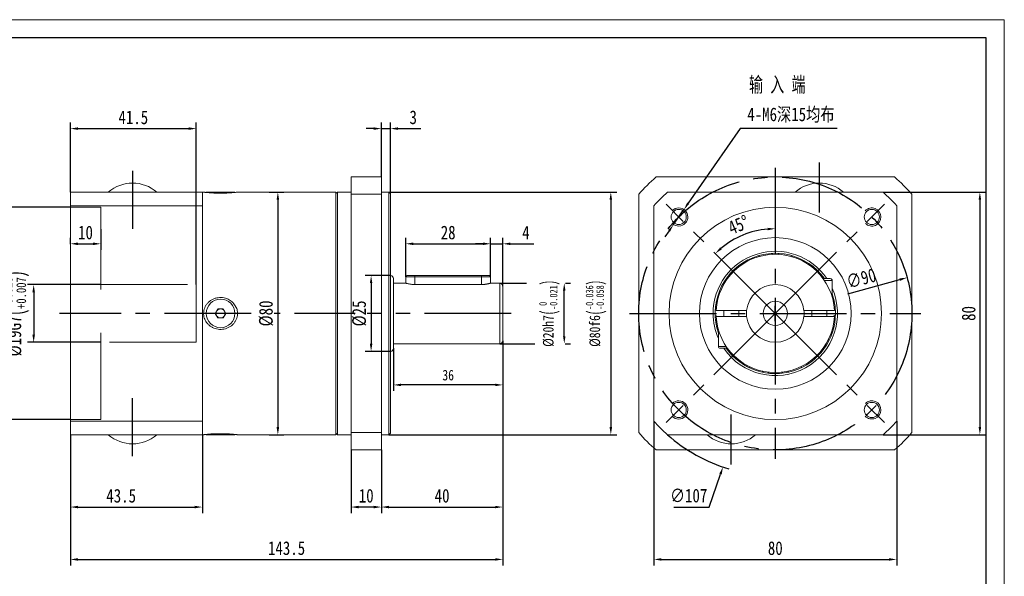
# Model space of a CAD drawing. Header units: millimetres. Extents: x 0 to 505, y 0 to 357.
# Tile 3 of 3: x 181 to 505, y 174 to 357. Entities that reach past the tile are written whole.
import ezdxf

# ---------------------------------------------------------------- set-up
doc = ezdxf.new("R2010")
doc.units = ezdxf.units.MM
doc.header["$LTSCALE"] = 1.5
doc.header["$PDSIZE"] = -1
doc.linetypes.add('CENTER2', pattern=[28.575, 19.05, -3.175, 3.175, -3.175])
doc.linetypes.add('DASHED2', pattern=[9.525, 6.35, -3.175])
doc.layers.get('0').update_dxf_attribs({"lineweight": 18})
doc.layers.get('Defpoints').update_dxf_attribs({"lineweight": 18})
for name, color, linetype in [('1轮廓实线层', 7, 'Continuous'), ('3中心线层', 1, 'CENTER2'), ('4虚线层', 6, 'DASHED2'), ('7标注层', 4, 'Continuous')]:
    doc.layers.add(name, color=color, linetype=linetype)
doc.layers.add('图框_外框线', color=7, linetype='Continuous', lineweight=18)
doc.styles.get("Standard").update_dxf_attribs({"font": 'txt', "width": 0.707})
doc.styles.add('TH_GBDIM', font='txt', dxfattribs={"width": 0.8})
doc.dimstyles.new('TH_GBDIM', dxfattribs={"dimtxt": 3.5, "dimasz": 2.5, "dimexe": 2, "dimexo": 0, "dimgap": 1.5, "dimtad": 1, "dimdec": 1, "dimdsep": 46, "dimtxsty": 'TH_GBDIM', "dimcen": 2.5, "dimdle": 5, "dimclrd": 4, "dimclre": 4, "dimclrt": 3, "dimadec": 0, "dimazin": 2, "dimtfac": 0.714286, "dimtdec": 1, "dimtmove": 0, "dimatfit": 3, "dimfxl": 1, "dimtolj": 1, "dimarcsym": 0})

# ---------------------------------------------------------------- blocks, each defined once
blk = doc.blocks.new('*D85')
at = {"layer": '7标注层', "color": 4, "lineweight": -2}
for p, q in [((207.57, 269.95), (183.49, 269.95)), ((185.49, 267.45), (185.49, 253.45)), ((207.57, 250.95), (183.49, 250.95))]:
    blk.add_line(p, q, dxfattribs=at)
at = {"layer": '7标注层', "color": 4}
for points in [[(185.9, 267.45), (185.07, 267.45), (185.49, 269.95)], [(185.07, 253.45), (185.9, 253.45), (185.49, 250.95)]]:
    blk.add_solid(points, dxfattribs=at)
at = {"layer": 'Defpoints', "color": 0}
for p in [(207.57, 269.95), (185.49, 250.95), (207.57, 250.95)]:
    blk.add_point(p, dxfattribs=at)
at = {"layer": '7标注层', "color": 3, "insert": (179.66, 260.45), "char_height": 4.5, "attachment_point": 5, "rotation": 90, "style": 'TH_GBDIM'}
blk.add_mtext('\\A1;{%%c19}{}{G7\\H0.7143x;{\\H2x;\\W0.5;(}\\S+0.028^ +0.007;{\\H2x;\\W0.5;)}}', dxfattribs=at)
blk = doc.blocks.new('*D86')
at = {"layer": '7标注层', "color": 4, "lineweight": -2}
for p, q in [((197.57, 295.45), (167.04, 295.45)), ((169.04, 292.95), (169.04, 227.95)), ((197.57, 225.45), (167.04, 225.45))]:
    blk.add_line(p, q, dxfattribs=at)
at = {"layer": '7标注层', "color": 4}
for points in [[(169.45, 292.95), (168.62, 292.95), (169.04, 295.45)], [(168.62, 227.95), (169.45, 227.95), (169.04, 225.45)]]:
    blk.add_solid(points, dxfattribs=at)
at = {"layer": 'Defpoints', "color": 0}
for p in [(197.57, 295.45), (169.04, 225.45), (197.57, 225.45)]:
    blk.add_point(p, dxfattribs=at)
at = {"layer": '7标注层', "color": 3, "insert": (163.21, 260.45), "char_height": 4.5, "attachment_point": 5, "rotation": 90, "style": 'TH_GBDIM'}
blk.add_mtext('\\A1;{%%c70}{}{F6\\H0.7143x;{\\H2x;\\W0.5;(}\\S+0.049^ +0.03;{\\H2x;\\W0.5;)}}', dxfattribs=at)
blk = doc.blocks.new('*D87')
at = {"layer": '7标注层', "color": 4, "lineweight": -2}
for p, q in [((207.57, 288.27), (207.57, 281.42)), ((197.57, 283.27), (197.57, 285.42)), ((200.07, 283.42), (205.07, 283.42))]:
    blk.add_line(p, q, dxfattribs=at)
at = {"layer": '7标注层', "color": 4}
for points in [[(200.07, 283.84), (200.07, 283), (197.57, 283.42)], [(205.07, 283), (205.07, 283.84), (207.57, 283.42)]]:
    blk.add_solid(points, dxfattribs=at)
at = {"layer": 'Defpoints', "color": 0}
for p in [(207.57, 288.27), (197.57, 283.27), (207.57, 283.42)]:
    blk.add_point(p, dxfattribs=at)
at = {"layer": '7标注层', "color": 3, "insert": (202.57, 287.12), "char_height": 4.5, "attachment_point": 5, "style": 'TH_GBDIM'}
blk.add_mtext('\\A1;10', dxfattribs=at)
blk = doc.blocks.new('*D88')
at = {"layer": '7标注层', "color": 4, "lineweight": -2}
for p, q in [((197.57, 300.45), (197.57, 323.41)), ((200.07, 321.41), (236.57, 321.41)), ((239.07, 269.95), (239.07, 323.41))]:
    blk.add_line(p, q, dxfattribs=at)
at = {"layer": '7标注层', "color": 4}
for points in [[(200.07, 321.83), (200.07, 320.99), (197.57, 321.41)], [(236.57, 320.99), (236.57, 321.83), (239.07, 321.41)]]:
    blk.add_solid(points, dxfattribs=at)
at = {"layer": 'Defpoints', "color": 0}
for p in [(239.07, 321.41), (197.57, 300.45), (239.07, 269.95)]:
    blk.add_point(p, dxfattribs=at)
at = {"layer": '7标注层', "color": 3, "insert": (218.32, 325.1), "char_height": 4.5, "attachment_point": 5, "style": 'TH_GBDIM'}
blk.add_mtext('\\A1;41.5', dxfattribs=at)
blk = doc.blocks.new('*D89')
at = {"layer": '7标注层', "color": 4, "lineweight": -2}
for p, q in [((340.07, 223.33), (340.07, 177.32)), ((197.57, 220.45), (197.57, 177.32)), ((200.07, 179.32), (337.57, 179.32))]:
    blk.add_line(p, q, dxfattribs=at)
at = {"layer": '7标注层', "color": 4}
for points in [[(200.07, 179.74), (200.07, 178.91), (197.57, 179.32)], [(337.57, 178.91), (337.57, 179.74), (340.07, 179.32)]]:
    blk.add_solid(points, dxfattribs=at)
at = {"layer": 'Defpoints', "color": 0}
for p in [(340.07, 223.33), (197.57, 220.45), (340.07, 179.32)]:
    blk.add_point(p, dxfattribs=at)
at = {"layer": '7标注层', "color": 3, "insert": (268.82, 183.02), "char_height": 4.5, "attachment_point": 5, "style": 'TH_GBDIM'}
blk.add_mtext('\\A1;{143.5}{}{}', dxfattribs=at)
blk = doc.blocks.new('*D92')
at = {"layer": '7标注层', "color": 4, "lineweight": -2}
for p, q in [((389.86, 224.92), (389.86, 177.32)), ((469.86, 224.92), (469.86, 177.32)), ((392.36, 179.32), (467.36, 179.32))]:
    blk.add_line(p, q, dxfattribs=at)
at = {"layer": '7标注层', "color": 4}
for points in [[(392.36, 179.74), (392.36, 178.91), (389.86, 179.32)], [(467.36, 178.91), (467.36, 179.74), (469.86, 179.32)]]:
    blk.add_solid(points, dxfattribs=at)
at = {"layer": 'Defpoints', "color": 0}
for p in [(389.86, 224.92), (469.86, 224.92), (469.86, 179.32)]:
    blk.add_point(p, dxfattribs=at)
at = {"layer": '7标注层', "color": 3, "insert": (429.86, 183.02), "char_height": 4.5, "attachment_point": 5, "style": 'TH_GBDIM'}
blk.add_mtext('\\A1;80', dxfattribs=at)
blk = doc.blocks.new('*D93')
at = {"layer": '7标注层', "color": 4, "lineweight": -2}
for p, q in [((465.39, 300.45), (499.28, 300.45)), ((497.28, 297.95), (497.28, 222.95)), ((465.39, 220.45), (499.28, 220.45))]:
    blk.add_line(p, q, dxfattribs=at)
at = {"layer": '7标注层', "color": 4}
for points in [[(497.69, 297.95), (496.86, 297.95), (497.28, 300.45)], [(496.86, 222.95), (497.69, 222.95), (497.28, 220.45)]]:
    blk.add_solid(points, dxfattribs=at)
at = {"layer": 'Defpoints', "color": 0}
for p in [(465.39, 300.45), (465.39, 220.45), (497.28, 220.45)]:
    blk.add_point(p, dxfattribs=at)
at = {"layer": '7标注层', "color": 3, "insert": (493.58, 260.45), "char_height": 4.5, "attachment_point": 5, "rotation": 90, "style": 'TH_GBDIM'}
blk.add_mtext('\\A1;80', dxfattribs=at)
blk = doc.blocks.new('*D94')
at = {"layer": '7标注层', "color": 4, "lineweight": -2}
for p, q in [((418.28, 321.41), (401.18, 296.79)), ((450.23, 321.41), (418.28, 321.41)), ((396.33, 289.81), (399.76, 294.74)), ((394.91, 287.75), (393.48, 285.7))]:
    blk.add_line(p, q, dxfattribs=at)
at = {"layer": '7标注层', "color": 4}
for points in [[(400.84, 297.03), (401.52, 296.55), (399.76, 294.74)], [(395.25, 287.52), (394.56, 287.99), (396.33, 289.81)]]:
    blk.add_solid(points, dxfattribs=at)
at = {"layer": 'Defpoints', "color": 0}
for p in [(399.76, 294.74), (396.33, 289.81)]:
    blk.add_point(p, dxfattribs=at)
at = {"layer": '7标注层', "color": 3, "insert": (435.01, 325.87), "char_height": 4.5, "attachment_point": 5, "style": 'TH_GBDIM'}
blk.add_mtext('\\A1;4-M6深15均布{}', dxfattribs=at)
blk = doc.blocks.new('*D69')
at = {"color": 4, "lineweight": -2}
blk.add_arc((429.86, 260.45), 27.95, 95.1272, 129.8728, dxfattribs=at)
at = {"color": 4}
for points in [[(427.38, 287.87), (427.35, 288.7), (429.86, 288.4)], [(411.67, 282.21), (412.23, 281.59), (410.1, 280.21)]]:
    blk.add_solid(points, dxfattribs=at)
at = {"layer": 'Defpoints', "color": 0}
for p in [(429.86, 308.45), (393.87, 296.44), (422.63, 287.45), (429.86, 260.45), (429.86, 212.45)]:
    blk.add_point(p, dxfattribs=at)
at = {"color": 3, "insert": (417.76, 289.67), "char_height": 4.5, "attachment_point": 5, "rotation": 22.5, "style": 'TH_GBDIM'}
blk.add_mtext('\\A1;45%%d', dxfattribs=at)
blk = doc.blocks.new('*D70')
at = {"layer": '7标注层', "color": 4, "lineweight": -2}
for p, q in [((197.57, 220.45), (197.57, 194.6)), ((241.07, 220.45), (241.07, 194.6)), ((200.07, 196.6), (238.57, 196.6))]:
    blk.add_line(p, q, dxfattribs=at)
at = {"layer": '7标注层', "color": 4}
for points in [[(200.07, 197.01), (200.07, 196.18), (197.57, 196.6)], [(238.57, 196.18), (238.57, 197.01), (241.07, 196.6)]]:
    blk.add_solid(points, dxfattribs=at)
at = {"layer": 'Defpoints', "color": 0}
for p in [(197.57, 220.45), (241.07, 220.45), (241.07, 196.6)]:
    blk.add_point(p, dxfattribs=at)
at = {"layer": '7标注层', "color": 3, "insert": (214.32, 200.3), "char_height": 4.5, "attachment_point": 5, "style": 'TH_GBDIM'}
blk.add_mtext('\\A1;43.5', dxfattribs=at)
blk = doc.blocks.new('*D71')
at = {"layer": '7标注层', "color": 4, "lineweight": -2}
blk.add_line((453.82, 266.97), (470.87, 271.61), dxfattribs=at)
at = {"layer": '7标注层', "color": 4}
blk.add_solid([(470.98, 271.2), (470.76, 272.01), (473.29, 272.26)], dxfattribs=at)
at = {"layer": 'Defpoints', "color": 0}
for p in [(473.29, 272.26), (386.44, 248.64)]:
    blk.add_point(p, dxfattribs=at)
at = {"layer": '7标注层', "color": 3, "insert": (458.17, 271.98), "char_height": 4.5, "attachment_point": 5, "rotation": 15.2168, "style": 'TH_GBDIM'}
blk.add_mtext('\\A1;∅90', dxfattribs=at)
blk = doc.blocks.new('*D72')
at = {"layer": '7标注层', "color": 4, "lineweight": -2}
for p, q in [((339.07, 270.45), (347.91, 270.45)), ((360.74, 270.45), (362.33, 270.45)), ((360.33, 252.95), (360.33, 267.95)), ((339.07, 250.45), (350.62, 250.45)), ((360.62, 250.45), (362.33, 250.45))]:
    blk.add_line(p, q, dxfattribs=at)
at = {"layer": '7标注层', "color": 4}
for points in [[(360.74, 267.95), (359.91, 267.95), (360.33, 270.45)], [(359.91, 252.95), (360.74, 252.95), (360.33, 250.45)]]:
    blk.add_solid(points, dxfattribs=at)
at = {"layer": 'Defpoints', "color": 0}
for p in [(339.07, 270.45), (360.33, 270.45), (339.07, 250.45)]:
    blk.add_point(p, dxfattribs=at)
at = {"layer": '7标注层', "color": 3, "insert": (355.46, 260.45), "char_height": 3.5, "attachment_point": 5, "rotation": 90, "style": 'TH_GBDIM'}
blk.add_mtext('\\A1;{%%c20}{}{h7\\H0.7143x;{\\H2x;\\W0.5;(}\\S 0^ -0.021;{\\H2x;\\W0.5;)}}', dxfattribs=at)
blk = doc.blocks.new('*D73')
at = {"layer": '7标注层', "color": 4, "lineweight": -2}
for p, q in [((333.57, 283.42), (331.07, 283.42)), ((336.07, 272.55), (336.07, 285.42)), ((336.07, 283.42), (340.07, 283.42)), ((340.07, 269.45), (340.07, 285.42)), ((342.57, 283.42), (350.28, 283.42))]:
    blk.add_line(p, q, dxfattribs=at)
at = {"layer": '7标注层', "color": 4}
for points in [[(333.57, 283), (333.57, 283.84), (336.07, 283.42)], [(342.57, 283.84), (342.57, 283), (340.07, 283.42)]]:
    blk.add_solid(points, dxfattribs=at)
at = {"layer": 'Defpoints', "color": 0}
for p in [(340.07, 283.42), (336.07, 272.55), (340.07, 269.45)]:
    blk.add_point(p, dxfattribs=at)
at = {"layer": '7标注层', "color": 3, "insert": (347.68, 287.1), "char_height": 4.5, "attachment_point": 5, "style": 'TH_GBDIM'}
blk.add_mtext('\\A1;4', dxfattribs=at)
blk = doc.blocks.new('*D74')
at = {"layer": '7标注层', "color": 4, "lineweight": -2}
for p, q in [((308.07, 272.55), (308.07, 285.42)), ((310.57, 283.42), (333.57, 283.42)), ((336.07, 272.55), (336.07, 285.42))]:
    blk.add_line(p, q, dxfattribs=at)
at = {"layer": '7标注层', "color": 4}
for points in [[(310.57, 283.84), (310.57, 283), (308.07, 283.42)], [(333.57, 283), (333.57, 283.84), (336.07, 283.42)]]:
    blk.add_solid(points, dxfattribs=at)
at = {"layer": 'Defpoints', "color": 0}
for p in [(336.07, 283.42), (308.07, 272.55), (336.07, 272.55)]:
    blk.add_point(p, dxfattribs=at)
at = {"layer": '7标注层', "color": 3, "insert": (322.07, 287.12), "char_height": 4.5, "attachment_point": 5, "style": 'TH_GBDIM'}
blk.add_mtext('\\A1;28', dxfattribs=at)
blk = doc.blocks.new('*D75')
at = {"layer": '7标注层', "color": 4, "lineweight": -2}
for p, q in [((340.07, 251.45), (340.07, 234.88)), ((304.07, 248.95), (304.07, 234.88)), ((337.57, 236.88), (306.57, 236.88))]:
    blk.add_line(p, q, dxfattribs=at)
at = {"layer": '7标注层', "color": 4}
for points in [[(306.57, 237.3), (306.57, 236.46), (304.07, 236.88)], [(337.57, 236.46), (337.57, 237.3), (340.07, 236.88)]]:
    blk.add_solid(points, dxfattribs=at)
at = {"layer": 'Defpoints', "color": 0}
for p in [(340.07, 251.45), (304.07, 248.95), (304.07, 236.88)]:
    blk.add_point(p, dxfattribs=at)
at = {"layer": '7标注层', "color": 3, "insert": (322.07, 240.09), "char_height": 3.5, "attachment_point": 5, "style": 'TH_GBDIM'}
blk.add_mtext('\\A1;36', dxfattribs=at)
blk = doc.blocks.new('*D76')
at = {"layer": '7标注层', "color": 4, "lineweight": -2}
for p, q in [((302.57, 300.45), (377.67, 300.45)), ((375.67, 297.95), (375.67, 222.95)), ((302.57, 220.45), (377.67, 220.45))]:
    blk.add_line(p, q, dxfattribs=at)
at = {"layer": '7标注层', "color": 4}
for points in [[(376.08, 297.95), (375.25, 297.95), (375.67, 300.45)], [(375.25, 222.95), (376.08, 222.95), (375.67, 220.45)]]:
    blk.add_solid(points, dxfattribs=at)
at = {"layer": 'Defpoints', "color": 0}
for p in [(302.57, 300.45), (302.57, 220.45), (375.67, 220.45)]:
    blk.add_point(p, dxfattribs=at)
at = {"layer": '7标注层', "color": 3, "insert": (370.8, 260.45), "char_height": 3.5, "attachment_point": 5, "rotation": 90, "style": 'TH_GBDIM'}
blk.add_mtext('\\A1;{%%c80}{}{f6\\H0.7143x;{\\H2x;\\W0.5;(}\\S-0.036^ -0.058;{\\H2x;\\W0.5;)}}', dxfattribs=at)
blk = doc.blocks.new('*D77')
at = {"layer": '7标注层', "color": 4, "lineweight": -2}
for p, q in [((297.57, 321.41), (295.07, 321.41)), ((300.07, 305.45), (300.07, 323.41)), ((300.07, 321.41), (303.07, 321.41)), ((303.07, 299.95), (303.07, 323.41)), ((305.57, 321.41), (313.02, 321.41))]:
    blk.add_line(p, q, dxfattribs=at)
at = {"layer": '7标注层', "color": 4}
for points in [[(297.57, 320.99), (297.57, 321.83), (300.07, 321.41)], [(305.57, 321.83), (305.57, 320.99), (303.07, 321.41)]]:
    blk.add_solid(points, dxfattribs=at)
at = {"layer": 'Defpoints', "color": 0}
for p in [(303.07, 321.41), (300.07, 305.45), (303.07, 299.95)]:
    blk.add_point(p, dxfattribs=at)
at = {"layer": '7标注层', "color": 3, "insert": (310.55, 325.11), "char_height": 4.5, "attachment_point": 5, "style": 'TH_GBDIM'}
blk.add_mtext('\\A1;3', dxfattribs=at)
blk = doc.blocks.new('*D78')
at = {"layer": '7标注层', "color": 4, "lineweight": -2}
for p, q in [((340.07, 244.97), (340.07, 194.6)), ((300.07, 215.45), (300.07, 194.6)), ((302.57, 196.6), (337.57, 196.6))]:
    blk.add_line(p, q, dxfattribs=at)
at = {"layer": '7标注层', "color": 4}
for points in [[(302.57, 197.01), (302.57, 196.18), (300.07, 196.6)], [(337.57, 196.18), (337.57, 197.01), (340.07, 196.6)]]:
    blk.add_solid(points, dxfattribs=at)
at = {"layer": 'Defpoints', "color": 0}
for p in [(340.07, 244.97), (300.07, 215.45), (340.07, 196.6)]:
    blk.add_point(p, dxfattribs=at)
at = {"layer": '7标注层', "color": 3, "insert": (320.07, 200.3), "char_height": 4.5, "attachment_point": 5, "style": 'TH_GBDIM'}
blk.add_mtext('\\A1;40', dxfattribs=at)
blk = doc.blocks.new('*D79')
at = {"layer": '7标注层', "color": 4, "lineweight": -2}
for p, q in [((290.07, 215.45), (290.07, 194.6)), ((300.07, 215.45), (300.07, 194.6)), ((297.57, 196.6), (292.57, 196.6))]:
    blk.add_line(p, q, dxfattribs=at)
at = {"layer": '7标注层', "color": 4}
for points in [[(292.57, 197.01), (292.57, 196.18), (290.07, 196.6)], [(297.57, 196.18), (297.57, 197.01), (300.07, 196.6)]]:
    blk.add_solid(points, dxfattribs=at)
at = {"layer": 'Defpoints', "color": 0}
for p in [(290.07, 215.45), (300.07, 215.45), (290.07, 196.6)]:
    blk.add_point(p, dxfattribs=at)
at = {"layer": '7标注层', "color": 3, "insert": (295.07, 200.3), "char_height": 4.5, "attachment_point": 5, "style": 'TH_GBDIM'}
blk.add_mtext('\\A1;10', dxfattribs=at)
blk = doc.blocks.new('*D80')
at = {"layer": '7标注层', "color": 4, "lineweight": -2}
for p, q in [((429.86, 257.95), (429.86, 262.95)), ((427.36, 260.45), (432.36, 260.45)), ((408.11, 196.6), (411.81, 207.44)), ((396.42, 196.6), (408.11, 196.6))]:
    blk.add_line(p, q, dxfattribs=at)
blk.add_arc((429.86, 260.45), 53.5, 228.3884, 253.3318, dxfattribs=at)
at = {"layer": '7标注层', "color": 4}
blk.add_solid([(412.2, 207.31), (411.41, 207.58), (412.61, 209.81)], dxfattribs=at)
at = {"layer": 'Defpoints', "color": 0}
for p in [(447.11, 311.09), (412.61, 209.81)]:
    blk.add_point(p, dxfattribs=at)
at = {"layer": '7标注层', "color": 3, "insert": (401.33, 200.35), "char_height": 4.5, "attachment_point": 5, "style": 'TH_GBDIM'}
blk.add_mtext('\\A1;{∅107}{}{}', dxfattribs=at)
blk = doc.blocks.new('*D83')
at = {"layer": '7标注层', "color": 4, "lineweight": -2}
for p, q in [((303.07, 272.95), (294.68, 272.95)), ((296.68, 270.45), (296.68, 250.45)), ((303.07, 247.95), (294.68, 247.95))]:
    blk.add_line(p, q, dxfattribs=at)
at = {"layer": '7标注层', "color": 4}
for points in [[(297.09, 270.45), (296.26, 270.45), (296.68, 272.95)], [(296.26, 250.45), (297.09, 250.45), (296.68, 247.95)]]:
    blk.add_solid(points, dxfattribs=at)
at = {"layer": 'Defpoints', "color": 0}
for p in [(303.07, 272.95), (296.68, 247.95), (303.07, 247.95)]:
    blk.add_point(p, dxfattribs=at)
at = {"layer": '7标注层', "color": 3, "insert": (292.81, 260.45), "char_height": 4.5, "attachment_point": 5, "rotation": 90, "style": 'TH_GBDIM'}
blk.add_mtext('\\A1;{%%c25}{}{}', dxfattribs=at)
blk = doc.blocks.new('*D84')
at = {"layer": '7标注层', "color": 4, "lineweight": -2}
for p, q in [((263.04, 300.45), (267.95, 300.45)), ((265.95, 297.95), (265.95, 222.95)), ((263.04, 220.45), (267.95, 220.45))]:
    blk.add_line(p, q, dxfattribs=at)
at = {"layer": '7标注层', "color": 4}
for points in [[(266.37, 297.95), (265.53, 297.95), (265.95, 300.45)], [(265.53, 222.95), (266.37, 222.95), (265.95, 220.45)]]:
    blk.add_solid(points, dxfattribs=at)
at = {"layer": 'Defpoints', "color": 0}
for p in [(263.04, 300.45), (263.04, 220.45), (265.95, 220.45)]:
    blk.add_point(p, dxfattribs=at)
at = {"layer": '7标注层', "color": 3, "insert": (262.09, 260.45), "char_height": 4.5, "attachment_point": 5, "rotation": 90, "style": 'TH_GBDIM'}
blk.add_mtext('\\A1;{%%c80}{}{}', dxfattribs=at)

msp = doc.modelspace()

# ---------------------------------------------------------------- linework, layer by layer
at = {"color": 7, "linetype": 'Continuous', "lineweight": 15}
for p, q in [((290.072414, 299.759238), (290.072414, 305.451955)), ((290.072414, 305.451955), (290.072414, 299.759238)), ((300.072414, 305.451955), (290.072414, 305.451955)), ((300.072414, 305.451955), (300.072414, 299.759238)), ((469.171069, 305.451955), (390.556503, 305.451955)), ((197.572414, 300.451955), (221.619612, 300.451955)), ((197.572414, 300.451955), (197.572414, 295.980113)), ((241.072411, 300.451956), (241.072411, 295.980114)), ((241.072414, 300.451955), (241.072414, 220.451955)), ((241.072414, 260.451955), (241.072414, 300.451955)), ((241.072414, 300.451955), (241.072414, 260.451955)), ((251.787414, 300.451955), (242.357414, 300.451955)), ((285.072414, 300.451955), (285.072414, 260.451955)), ((285.572414, 220.451955), (285.572414, 300.451955)), ((290.072414, 221.144672), (290.072414, 299.759238)), ((290.072414, 299.759238), (300.072414, 299.759238)), ((290.072414, 299.759238), (290.072414, 221.144672)), ((300.072414, 299.759238), (300.072414, 221.144672)), ((302.572414, 220.451955), (302.572414, 300.451955)), ((303.072414, 299.951955), (303.072414, 220.951955)), ((384.863786, 299.759238), (384.863786, 221.144672)), ((394.335628, 300.451955), (465.391944, 300.451955)), ((474.863786, 221.144672), (474.863786, 299.759238)), ((197.572414, 295.980113), (241.072411, 295.980114)), ((197.572414, 295.980113), (197.572414, 224.923797)), ((241.072411, 260.451955), (241.072411, 295.980114)), ((389.863786, 224.923797), (389.863786, 295.980113)), ((469.863786, 295.980113), (469.863786, 224.923797)), ((311.072414, 272.551955), (308.072414, 272.551955)), ((308.472414, 272.951955), (311.072414, 272.951955)), ((311.072414, 272.951955), (333.072414, 272.951955)), ((311.072414, 272.551955), (311.072414, 272.951955)), ((333.072414, 272.551955), (311.072414, 272.551955)), ((311.072414, 272.551955), (311.072414, 269.991347)), ((333.072414, 272.951955), (335.672414, 272.951955)), ((333.072414, 272.951955), (333.072414, 272.551955)), ((336.072414, 272.551955), (333.072414, 272.551955)), ((333.072414, 272.551955), (333.072414, 269.991347)), ((304.072414, 271.951955), (304.072414, 260.451955)), ((333.072414, 269.991347), (311.072414, 269.991347)), ((339.072414, 260.451955), (339.072414, 270.451955)), ((340.072414, 269.451955), (340.072414, 260.451955)), ((445.611802, 271.951955), (447.988786, 271.951955)), ((445.768569, 271.951955), (445.824863, 272.225024)), ((448.613786, 271.326955), (446.049718, 271.326955)), ((410.944815, 266.404573), (411.179503, 266.032957)), ((448.613786, 266.951955), (448.248562, 266.951955)), ((241.072411, 224.923796), (241.072411, 260.451955)), ((241.072414, 220.451955), (241.072414, 260.451955)), ((241.072414, 260.451955), (241.072414, 220.451955)), ((246.206389, 261.951955), (245.340363, 260.451955)), ((245.340363, 260.451955), (246.206389, 258.951955)), ((247.93844, 261.951955), (246.206389, 261.951955)), ((248.804465, 260.451955), (247.93844, 261.951955)), ((247.93844, 258.951955), (248.804465, 260.451955)), ((285.072414, 260.451955), (285.072414, 220.451955)), ((304.072414, 260.451955), (304.072414, 248.951955)), ((339.072414, 250.451955), (339.072414, 260.451955)), ((340.072414, 260.451955), (340.072414, 251.451955)), ((419.913912, 261.451955), (410.89012, 261.451955)), ((448.837452, 261.451955), (439.813661, 261.451955)), ((246.206389, 258.951955), (247.93844, 258.951955)), ((410.89012, 259.451955), (419.913912, 259.451955)), ((439.813661, 259.451955), (448.837452, 259.451955)), ((411.113787, 253.951955), (411.479011, 253.951955)), ((411.113787, 249.576955), (413.677854, 249.576955)), ((414.115771, 248.951955), (411.738786, 248.951955)), ((416.087712, 246.650876), (416.057957, 246.247425)), ((197.572414, 224.923797), (197.572414, 220.451955)), ((241.072411, 224.923796), (197.572414, 224.923796)), ((241.072411, 224.923796), (241.072411, 220.451954)), ((290.072414, 215.451955), (290.072414, 221.144672)), ((290.072414, 221.144672), (290.072414, 215.451955)), ((300.072414, 221.144672), (290.072414, 221.144672)), ((300.072414, 221.144672), (300.072414, 215.451955)), ((221.619612, 220.451955), (197.572414, 220.451955)), ((242.357414, 220.451955), (244.714914, 220.451955)), ((244.714914, 220.451955), (251.787414, 220.451955)), ((465.391944, 220.451955), (394.335628, 220.451955)), ((290.072414, 215.451955), (300.072414, 215.451955)), ((390.556503, 215.451955), (469.171069, 215.451955))]:
    msp.add_line(p, q, dxfattribs=at)
at = {"color": 7, "linetype": 'Continuous', "lineweight": 15, "flags": 128}
for points in [[(424.499422, 279.546056), (424.477431, 279.505848), (424.316679, 279.146329)], [(429.040282, 279.934558), (428.953598, 280.036674), (428.737649, 280.253292)], [(430.989923, 280.253292), (430.953983, 280.220465), (430.68729, 279.934558)], [(435.410893, 279.146329), (435.359321, 279.27756), (435.22815, 279.546056)], [(418.590234, 276.769679), (418.567381, 276.618835), (418.546734, 276.282482)], [(422.75891, 278.611546), (422.641307, 278.681362), (422.369183, 278.814744)], [(437.358389, 278.814744), (437.176601, 278.729804), (436.968662, 278.611546)], [(441.180388, 276.332273), (441.174415, 276.470339), (441.137339, 276.769679)], [(417.247462, 275.32066), (417.111528, 275.348877), (416.812874, 275.386304)], [(442.914699, 275.386304), (442.596401, 275.34524), (442.480109, 275.32066)], [(413.103189, 270.418519), (412.963241, 270.40073), (412.670833, 270.339496)], [(413.902709, 272.225024), (413.944223, 272.011619), (414.004018, 271.797339)], [(448.548069, 266.032957), (448.628209, 266.145656), (448.782757, 266.404573)], [(410.775186, 264.436346), (410.651368, 264.37553), (410.391915, 264.221219)], [(449.335657, 264.221219), (449.077389, 264.374911), (448.952386, 264.436346)], [(448.970961, 259.449056), (449.458503, 259.743043), (449.690487, 259.939064)], [(410.515731, 258.022403), (410.317627, 257.812341), (410.223077, 257.694483)], [(449.504495, 257.694483), (449.310186, 257.923642), (449.211843, 258.022403)], [(448.036233, 253.380025), (448.111395, 253.401667), (448.449686, 253.529134)], [(447.544958, 251.466563), (447.434604, 251.748549), (447.374637, 251.871739)], [(414.532758, 247.8694), (414.834614, 247.857177), (414.972225, 247.862618)], [(414.964418, 247.361121), (414.973284, 247.387887), (415.097746, 247.715627)], [(443.669391, 246.21235), (443.656832, 246.512276), (443.639859, 246.650876)], [(444.755348, 247.862618), (444.938166, 247.856894), (445.194815, 247.8694)], [(419.448984, 243.573181), (419.73634, 243.658874), (419.866841, 243.709461)], [(439.860731, 243.709461), (439.894571, 243.695605), (440.278588, 243.573181)], [(421.315342, 242.925572), (421.381231, 242.650301), (421.429799, 242.501217)], [(425.493815, 241.106038), (425.739374, 241.281671), (425.844782, 241.370614)], [(427.469327, 241.099525), (427.525123, 241.005182), (427.715371, 240.735327)], [(432.012202, 240.735327), (432.188656, 240.983119), (432.258245, 241.099525)], [(433.88279, 241.370614), (434.008271, 241.26573), (434.233757, 241.106038)], [(438.297773, 242.501217), (438.382519, 242.78579), (438.41223, 242.925572)]]:
    msp.add_lwpolyline(points, dxfattribs=at)
at = {"color": 7, "linetype": 'Continuous', "lineweight": 15}
for centre, radius in [((429.863786, 260.451955), 35), ((398.043981, 292.27176), 2.5), ((461.683591, 292.27176), 2.5), ((429.863786, 260.451955), 25), ((247.072414, 260.451955), 4.715), ((429.863786, 260.451955), 4), ((398.043981, 228.63215), 2.5), ((461.683591, 228.63215), 2.5)]:
    msp.add_circle(centre, radius, dxfattribs=at)
for centre, radius, start, end in [((429.863786, 260.451955), 59.75, 131.13705622, 138.86294378), ((429.863786, 260.451955), 59.75, 41.13705622, 48.86294378), ((218.072414, 291.285288), 12.166667, 48.88790956, 131.11209044), ((444.363786, 291.285288), 12.166667, 48.88790956, 131.11209044), ((429.863786, 260.451955), 53.5, 131.61160919, 138.38839081), ((429.863786, 260.451955), 53.5, 41.61160919, 48.38839081), ((429.863786, 260.451955), 20.5, 34.12329454, 180), ((429.863786, 260.451955), 19.833333, 35.43872255, 199.13111976), ((429.863786, 260.451955), 19.5, 2.93953449, 177.06046551), ((303.072414, 271.951955), 1, 0, 90), ((339.072414, 269.451955), 1, 0, 90), ((429.863786, 260.451955), 9.5, 6.04232842, 173.95767158), ((447.988786, 271.326955), 0.625, 0, 90), ((429.863786, 260.451955), 20.5, 214.12329454, 23.8461757), ((429.863786, 260.451955), 19.833333, 0, 19.13111976), ((247.072414, 260.451955), 1.5, 150, 210), ((247.072414, 260.451955), 1.5, 90, 150), ((247.072414, 260.451955), 1.5, 210, 270), ((247.072414, 260.451955), 1.5, 30, 90), ((247.072414, 260.451955), 1.5, 270, 330), ((247.072414, 260.451955), 1.5, 330, 30), ((429.863786, 260.451955), 20.5, 180, 203.8461757), ((411.925265, 261.938383), 2.75, 226.63758181, 245.80780571), ((429.863786, 260.451955), 19.833333, 215.43872255, 0), ((429.863786, 260.451955), 9.5, 173.95767158, 186.04232842), ((429.863786, 260.451955), 9.5, 353.95767158, 6.04232842), ((429.863786, 260.451955), 19.5, 182.93953449, 357.06046551), ((429.863786, 260.451955), 9.5, 186.04232842, 353.95767158), ((339.072414, 251.451955), 1, 270, 0), ((303.072414, 248.951955), 1, 270, 0), ((411.738786, 249.576955), 0.625, 180, 270), ((429.863786, 260.451955), 53.5, 221.61160919, 228.38839081), ((429.863786, 260.451955), 53.5, 311.61160919, 318.38839081), ((429.863786, 260.451955), 59.75, 221.13705622, 228.86294378), ((429.863786, 260.451955), 59.75, 311.13705622, 318.86294378), ((218.072414, 229.618622), 12.166667, 228.88790956, 311.11209044), ((415.363786, 229.618622), 12.166667, 228.88790956, 311.11209044)]:
    msp.add_arc(centre, radius, start, end, dxfattribs=at)
at = {"color": 4}
for centre, start, end in [((398.043981, 292.27176), 226.91021317, 135), ((461.683591, 292.27176), 225, 136.91021317), ((398.043981, 228.63215), 225, 133.08978683), ((461.683591, 228.63215), 223.08978683, 135)]:
    msp.add_arc(centre, 3, start, end, dxfattribs=at)
at = {"color": 7, "linetype": 'Continuous', "lineweight": 15}
for points, knots in [([(241.072414, 300.451955), (241.056794, 300.451955), (241.025554, 300.451955), (240.776759, 300.451955), (240.383686, 300.451955), (239.77463, 300.451955), (228.902012, 300.451955), (227.728417, 300.451955), (226.161813, 300.451955), (224.156938, 300.451955), (222.465434, 300.451955), (221.619612, 300.451955)], [0, 0, 0, 0, 0.0817455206, 0.1634929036, 0.2460880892, 0.3286877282, 0.4419319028, 0.5552708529, 0.6685641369, 0.8342685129, 1, 1, 1, 1]), ([(241.489764, 300.449829), (241.484881, 300.450427), (241.466196, 300.452716), (241.581343, 300.438583), (241.824489, 300.409698), (242.20726, 300.36679), (242.705856, 300.315644), (243.322026, 300.259896), (244.046742, 300.204968), (244.868509, 300.156713), (245.769616, 300.121132), (246.727563, 300.103239), (247.707144, 300.106366), (248.684313, 300.130956), (249.610377, 300.17412), (250.468938, 300.231167), (251.207663, 300.293416), (251.820364, 300.35404), (252.271504, 300.403982), (252.555306, 300.437563), (252.679529, 300.452827), (252.661408, 300.450606), (252.65723, 300.450094)], [0, 0, 0, 0, 0.0168982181, 0.0646740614, 0.1138215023, 0.1619704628, 0.2113887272, 0.2620154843, 0.3139434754, 0.3677889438, 0.4230606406, 0.4794013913, 0.5373151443, 0.5946894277, 0.6537514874, 0.7106190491, 0.7692638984, 0.8238909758, 0.8803212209, 0.9314202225, 0.9841843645, 1, 1, 1, 1]), ([(311.072414, 269.991347), (310.910416, 269.993758), (310.581578, 269.998653), (310.104989, 270.036833), (309.652159, 270.093245), (309.238738, 270.163449), (308.868282, 270.240774), (308.556673, 270.316267), (308.309889, 270.382659), (308.150023, 270.428723), (308.072828, 270.451828), (308.08065, 270.449488), (308.083102, 270.448754)], [0, 0, 0, 0, 0.1025313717, 0.208126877, 0.3106338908, 0.4159588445, 0.5214039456, 0.629779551, 0.7372497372, 0.8480122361, 0.9523700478, 1, 1, 1, 1]), ([(336.070178, 270.451288), (336.070937, 270.451514), (336.078548, 270.453785), (336.06031, 270.448324), (336.020522, 270.436465), (335.93674, 270.41185), (335.817884, 270.378415), (335.674191, 270.339319), (335.495556, 270.293432), (335.284206, 270.243948), (335.1086, 270.205691), (334.916943, 270.167382), (334.709693, 270.130058), (334.490183, 270.095275), (334.261038, 270.064194), (334.022683, 270.037543), (333.773739, 270.015949), (333.529854, 270.001378), (333.295231, 269.992857), (333.146835, 269.991851), (333.072414, 269.991347)], [0, 0, 0, 0, 0.0059836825, 0.0600028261, 0.1104116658, 0.2129174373, 0.2651217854, 0.31616906, 0.4198860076, 0.4726568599, 0.5256390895, 0.5789798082, 0.6334554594, 0.6883281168, 0.741727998, 0.7955176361, 0.8505657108, 0.9060618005, 0.952889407, 1, 1, 1, 1]), ([(250.909402, 264.275517), (250.479171, 264.597127), (249.79417, 265.109186), (248.687045, 265.505104), (247.742998, 265.695046), (246.766716, 265.723671), (245.78489, 265.593169), (244.836549, 265.296736), (243.953577, 264.847501), (243.168921, 264.253252), (242.513531, 263.547671), (242.006891, 262.747593), (241.662314, 261.903927), (241.482407, 261.031934), (241.455168, 260.175594), (241.576823, 259.341399), (241.82861, 258.549314), (242.209462, 257.80917), (242.710375, 257.12539), (243.325388, 256.521498), (244.053094, 256.001185), (244.872674, 255.596094), (245.777778, 255.314443), (246.732203, 255.182432), (247.71641, 255.205511), (248.688778, 255.394727), (249.619546, 255.742884), (250.47254, 256.246157), (251.215154, 256.87819), (251.822744, 257.624343), (252.274165, 258.437598), (252.561631, 259.300642), (252.689898, 260.164162), (252.662186, 261.019092), (252.498324, 261.838189), (252.197692, 262.611953), (250.909402, 264.275517), (250.909402, 264.275517)], [0, 0, 0, 0, 0.0470299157, 0.07487971, 0.1027322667, 0.1315662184, 0.1603996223, 0.1895288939, 0.2186532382, 0.2472782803, 0.2758934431, 0.3031160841, 0.3303291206, 0.3557175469, 0.3811034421, 0.405336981, 0.4295743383, 0.453967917, 0.4783678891, 0.5040089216, 0.5296560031, 0.5569391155, 0.5842259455, 0.6127950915, 0.6413648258, 0.670481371, 0.6995946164, 0.7284825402, 0.7573620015, 0.7851366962, 0.8129007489, 0.8388736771, 0.864841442, 0.8893210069, 0.91380272, 0.937998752, 1.0000000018, 1.0000000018, 1.0000000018, 1.0000000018]), ([(252.654699, 220.454127), (252.659665, 220.453519), (252.670904, 220.452143), (252.616483, 220.458808), (252.510209, 220.471659), (252.33402, 220.492523), (252.096554, 220.519272), (251.816375, 220.549661), (251.477269, 220.584122), (251.083602, 220.620363), (250.646434, 220.657652), (250.156961, 220.694057), (249.625009, 220.726643), (249.055368, 220.756359), (248.448169, 220.77927), (247.820312, 220.793066), (247.173595, 220.80041), (246.515466, 220.79708), (245.867053, 220.783143), (245.388472, 220.767714), (244.921064, 220.747765), (244.463535, 220.723545), (244.028997, 220.696201), (243.485913, 220.657015), (242.994039, 220.614953), (242.572691, 220.574442), (242.205661, 220.536821), (241.911504, 220.504081), (241.700082, 220.479426), (241.548576, 220.461326), (241.472176, 220.451924), (241.476535, 220.452461), (241.477402, 220.452567)], [0, 0, 0, 0, 0.0201212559, 0.045536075, 0.0692709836, 0.1175219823, 0.1420854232, 0.1663690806, 0.2156852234, 0.2407587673, 0.2664671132, 0.3186696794, 0.3452089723, 0.3724810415, 0.4278888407, 0.4560801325, 0.4843959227, 0.5419681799, 0.5712919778, 0.5998974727, 0.6287049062, 0.6581583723, 0.6878396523, 0.7159479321, 0.7732004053, 0.8024367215, 0.8291786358, 0.8836881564, 0.9115487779, 0.9365105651, 0.9873618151, 1, 1, 1, 1]), ([(221.619612, 220.451955), (222.465404, 220.451955), (224.15685, 220.451955), (226.392473, 220.451955), (228.321578, 220.451955), (239.583264, 220.451955), (240.334915, 220.451955), (240.753326, 220.451955), (241.021492, 220.451955), (241.05544, 220.451955), (241.072414, 220.451955)], [0, 0, 0, 0, 0.1657379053, 0.3314486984, 0.495835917, 0.6609928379, 0.7453081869, 0.8296186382, 0.9148104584, 1, 1, 1, 1])]:
    msp.add_open_spline(points, degree=3, knots=knots, dxfattribs=at)
for points in [[(241.072414, 300.451955), (241.072414, 300.451955)], [(241.072414, 300.451955), (241.489764, 300.451955)], [(242.357414, 300.352166), (242.357414, 300.451955)], [(251.787414, 300.451955), (251.787414, 300.351664)], [(252.65723, 300.451955), (285.072414, 300.451955)], [(285.072414, 299.951955), (285.572414, 300.451955)], [(285.572414, 300.451955), (290.072414, 300.451955)], [(302.572414, 300.451955), (300.072414, 300.451955)], [(303.072414, 299.951955), (302.572414, 300.451955)], [(308.472414, 272.951955), (308.072414, 272.551955)], [(308.072414, 272.551955), (308.072414, 270.451955)], [(336.072414, 272.551955), (335.672414, 272.951955)], [(336.072414, 270.451955), (336.072414, 272.551955)], [(308.072414, 270.451955), (304.072414, 270.451955)], [(339.072414, 270.451955), (336.072414, 270.451955)], [(448.613786, 266.951955), (448.613786, 271.326955)], [(410.89012, 261.451955), (410.389443, 261.451955)], [(412.863787, 261.451955), (412.863787, 259.451955)], [(417.863786, 259.451955), (417.863786, 261.451955)], [(420.416565, 261.451955), (419.913912, 261.451955)], [(439.813661, 261.451955), (439.311008, 261.451955)], [(441.863786, 261.451955), (441.863786, 259.451955)], [(446.863786, 259.451955), (446.863786, 261.451955)], [(449.338128, 261.451955), (448.837452, 261.451955)], [(410.389443, 259.451955), (410.89012, 259.451955)], [(419.913912, 259.451955), (420.416565, 259.451955)], [(439.311008, 259.451955), (439.813661, 259.451955)], [(448.837452, 259.451955), (449.338128, 259.451955)], [(411.113787, 253.951955), (411.113787, 249.576955)], [(304.072414, 250.451955), (339.072414, 250.451955)], [(285.572414, 220.451955), (285.072414, 220.951955)], [(302.572414, 220.451955), (303.072414, 220.951955)], [(241.072414, 220.451955), (241.072414, 220.451955)], [(241.477402, 220.451955), (241.072414, 220.451955)], [(242.357414, 220.451955), (242.357414, 220.552148)], [(251.787414, 220.551849), (251.787414, 220.451955)], [(285.072414, 220.451955), (252.654699, 220.451955)], [(290.072414, 220.451955), (285.572414, 220.451955)], [(300.072414, 220.451955), (302.572414, 220.451955)]]:
    msp.add_open_spline(points, degree=1, dxfattribs=at)
at = {"layer": '3中心线层'}
for p, q in [((429.863786, 308.451955), (429.863786, 212.451955)), ((444.363786, 310.260499), (444.363786, 293.735873)), ((218.072414, 307.512153), (218.072414, 288.386354)), ((429.863786, 260.451955), (393.873511, 296.44223)), ((429.863786, 260.451955), (465.854061, 296.44223)), ((342.870927, 260.451955), (193.97457, 260.451955)), ((381.863786, 260.451955), (477.863786, 260.451955)), ((429.863786, 260.451955), (393.873511, 224.46168)), ((429.863786, 260.451955), (465.854061, 224.46168)), ((218.072414, 213.391757), (218.072414, 232.517556)), ((415.363786, 210.643411), (415.363786, 227.168037))]:
    msp.add_line(p, q, dxfattribs=at)
msp.add_circle((429.863786, 260.451955), 45, dxfattribs=at)
at = {"layer": '4虚线层', "lineweight": 15, "ltscale": 3}
for p, q in [((197.572414, 295.451955), (207.572412, 295.451955)), ((207.572412, 225.451957), (207.572412, 295.451955)), ((207.572412, 269.951955), (239.072413, 269.951955)), ((239.072413, 269.951955), (239.072413, 250.951955)), ((239.072413, 250.951955), (207.572412, 250.951955)), ((207.572412, 225.451957), (197.572414, 225.451957))]:
    msp.add_line(p, q, dxfattribs=at)
at = {"layer": '图框_外框线', "color": 3}
msp.add_lwpolyline([(0, 0), (505.326631, 0), (505.326631, 357.338118), (0, 357.338118)], close=True, dxfattribs=at)
at = {"layer": '图框_外框线', "color": 3, "lineweight": 25}
msp.add_lwpolyline([(30.078966, 6.015793), (499.310838, 6.015793), (499.310838, 351.322325), (30.078966, 351.322325)], close=True, dxfattribs=at)

# ---------------------------------------------------------------- texts
at = {"color": 3, "insert": (421.209099, 338.456327), "char_height": 5, "width": 20.39929401, "attachment_point": 1}
msp.add_mtext('输 入 端', dxfattribs=at)

# ---------------------------------------------------------------- dimensions: what is measured, and where the dimension line sits
dim = msp.add_angular_dim_2l(base=(422.630656, 287.446366), line1=((429.863786, 260.451955), (393.873511, 296.44223)), line2=((429.863786, 308.451955), (429.863786, 212.451955)), dimstyle='TH_GBDIM', override={"dimtxt": 4.5})
dim.commit()
dim.dimension.update_dxf_attribs({"geometry": '*D69', "text_midpoint": (417.762857, 289.666182)})
at = {"layer": '7标注层'}
for base, p1, p2, picture, middle in [((239.072413, 321.408475), (197.572414, 300.451955), (239.072413, 269.951955), '*D88', (218.322413, 321.408475)), ((303.07241, 321.408475), (300.072411, 305.451955), (303.07241, 299.951955), '*D77', (310.547829, 321.408475)), ((207.572412, 283.421133), (197.572414, 283.266866), (207.572412, 288.266868), '*D87', (202.572413, 283.421133)), ((469.863786, 179.32391), (389.863786, 224.923797), (469.863786, 224.923797), '*D92', (429.863786, 179.32391)), ((241.072414, 196.597026), (197.572414, 220.451955), (241.072414, 220.451955), '*D70', (214.322414, 196.597026)), ((290.07241, 196.597026), (300.072411, 215.451956), (290.07241, 215.451956), '*D79', (295.072411, 196.597026))]:
    dim = msp.add_linear_dim(base=base, p1=p1, p2=p2, dimstyle='TH_GBDIM', override={"dimtxt": 4.5, "dimexo": 0, "dimgap": 1.5, "dimtad": 1, "dimjust": 0, "dimdec": 5, "dimlfac": 1, "dimse1": 0, "dimse2": 0, "dimsd1": 0, "dimsd2": 0}, dxfattribs=at)
    dim.commit()
    dim.dimension.update_dxf_attribs({"geometry": picture, "text_midpoint": middle, "dimtype": 160})
for p1, p2, text, override, picture, middle in [((396.332584, 289.807796), (399.755378, 294.735725), '4-M<>深15均布{}', {"dimtxt": 4.5, "dimtoh": 1, "dimdec": 0, "dimpost": '<>', "dimcen": 0, "dimtvp": 0.1}, '*D94', (435.006065, 321.408475)), ((447.114055, 311.094607), (412.613517, 209.809303), '{<>}{}{}', {"dimtxt": 4.5, "dimgap": 1.5, "dimtad": 1, "dimtih": 1, "dimtoh": 1, "dimdec": 1, "dimlfac": 1, "dimse1": 0, "dimse2": 0, "dimsd1": 0, "dimsd2": 0, "dimtix": 0, "dimtofl": 0, "dimatfit": 3}, '*D80', (401.333725, 196.597026))]:
    dim = msp.add_diameter_dim_2p(p1=p1, p2=p2, text=text, dimstyle='TH_GBDIM', override=override, dxfattribs=at)
    dim.commit()
    dim.dimension.update_dxf_attribs({"geometry": picture, "text_midpoint": middle, "dimtype": 163})
for base, p1, p2, text, override, picture, middle in [((375.666434, 220.451955), (302.572413, 300.451956), (302.572413, 220.451955), '{%%c<>}{}{f6\\H0.7143x;{\\H2x;\\W0.5;(}\\S-0.036^ -0.058;{\\H2x;\\W0.5;)}}', {"dimdec": 5}, '*D76', (375.666434, 260.451955)), ((185.485419, 250.951955), (207.572412, 269.951955), (207.572412, 250.951955), '{%%c<>}{}{G7\\H0.7143x;{\\H2x;\\W0.5;(}\\S+0.028^ +0.007;{\\H2x;\\W0.5;)}}', {"dimtxt": 4.5, "dimdec": 5}, '*D85', (185.485419, 260.451955)), ((360.325901, 270.451955), (339.072412, 250.451955), (339.072412, 270.451955), '{%%c<>}{}{h7\\H0.7143x;{\\H2x;\\W0.5;(}\\S 0^ -0.021;{\\H2x;\\W0.5;)}}', {"dimdec": 5}, '*D72', (360.325901, 260.451955))]:
    dim = msp.add_linear_dim(base=base, p1=p1, p2=p2, angle=90, text=text, dimstyle='TH_GBDIM', override=override, dxfattribs=at)
    dim.commit()
    dim.dimension.update_dxf_attribs({"geometry": picture, "text_midpoint": middle, "dimtype": 160})
dim = msp.add_linear_dim(base=(497.277033, 220.451955), p1=(465.391944, 300.451955), p2=(465.391944, 220.451955), angle=90, dimstyle='TH_GBDIM', override={"dimtxt": 4.5, "dimexo": 0, "dimgap": 1.5, "dimtad": 1, "dimjust": 0, "dimdec": 5, "dimlfac": 1, "dimse1": 0, "dimse2": 0, "dimsd1": 0, "dimsd2": 0}, dxfattribs=at)
dim.commit()
dim.dimension.update_dxf_attribs({"geometry": '*D93', "text_midpoint": (493.577312, 260.451955)})
dim = msp.add_linear_dim(base=(169.037339, 225.451957), p1=(197.572414, 295.451955), p2=(197.572414, 225.451957), angle=90, text='{%%c<>}{}{F6\\H0.7143x;{\\H2x;\\W0.5;(}\\S+0.049^ +0.03;{\\H2x;\\W0.5;)}}', dimstyle='TH_GBDIM', override={"dimtxt": 4.5, "dimexo": 0, "dimgap": 1.5, "dimtad": 1, "dimjust": 0, "dimdec": 5, "dimlfac": 1, "dimse1": 0, "dimse2": 0, "dimsd1": 0, "dimsd2": 0}, dxfattribs=at)
dim.commit()
dim.dimension.update_dxf_attribs({"geometry": '*D86', "text_midpoint": (163.211135, 260.451956)})
for base, p1, p2, override, picture, middle in [((336.072414, 283.421133), (308.072413, 272.551955), (336.072414, 272.551955), {"dimtxt": 4.5, "dimexo": 0, "dimgap": 1.5, "dimtad": 1, "dimjust": 0, "dimdec": 5, "dimlfac": 1, "dimse1": 0, "dimse2": 0, "dimsd1": 0, "dimsd2": 0}, '*D74', (322.072413, 287.120854)), ((340.072414, 283.421133), (336.072414, 272.551955), (340.072414, 269.451955), {"dimtxt": 4.5, "dimexo": 0, "dimgap": 1.5, "dimtad": 1, "dimjust": 0, "dimdec": 5, "dimlfac": 1, "dimse1": 0, "dimse2": 0, "dimsd1": 0, "dimsd2": 0}, '*D73', (347.67856, 287.095714)), ((304.072412, 236.880791), (340.072414, 251.451955), (304.072412, 248.951955), {"dimexo": 0, "dimgap": 1.5, "dimtad": 1, "dimjust": 0, "dimdec": 5, "dimlfac": 1, "dimse1": 0, "dimse2": 0, "dimsd1": 0, "dimsd2": 0}, '*D75', (322.072413, 240.091684)), ((340.072414, 196.597026), (300.072411, 215.451956), (340.072414, 244.974441), {"dimtxt": 4.5, "dimexo": 0, "dimgap": 1.5, "dimtad": 1, "dimjust": 0, "dimdec": 5, "dimlfac": 1, "dimse1": 0, "dimse2": 0, "dimsd1": 0, "dimsd2": 0}, '*D78', (320.072413, 200.296747))]:
    dim = msp.add_linear_dim(base=base, p1=p1, p2=p2, dimstyle='TH_GBDIM', override=override, dxfattribs=at)
    dim.commit()
    dim.dimension.update_dxf_attribs({"geometry": picture, "text_midpoint": middle})
dim = msp.add_diameter_dim_2p(p1=(386.441497, 248.640741), p2=(473.286076, 272.263169), dimstyle='TH_GBDIM', override={"dimtxt": 4.5, "dimgap": 1.5, "dimtad": 1, "dimtih": 0, "dimtoh": 0, "dimdec": 5, "dimlfac": 1, "dimse1": 0, "dimse2": 0, "dimsd1": 0, "dimsd2": 0, "dimtix": 0}, dxfattribs=at)
dim.commit()
dim.dimension.update_dxf_attribs({"geometry": '*D71', "text_midpoint": (459.136296, 268.414315), "dimtype": 163})
dim = msp.add_linear_dim(base=(340.072414, 179.32391), p1=(197.572414, 220.451955), p2=(340.072414, 223.331725), text='{143.5}{}{}', dimstyle='TH_GBDIM', override={"dimtxt": 4.5, "dimexo": 0, "dimgap": 1.5, "dimtad": 1, "dimjust": 0, "dimdec": 5, "dimlfac": 1, "dimse1": 0, "dimse2": 0, "dimsd1": 0, "dimsd2": 0}, dxfattribs=at)
dim.commit()
dim.dimension.update_dxf_attribs({"geometry": '*D89', "text_midpoint": (268.822414, 179.32391), "dimtype": 160})

# ---------------------------------------------------------------- next in the draw order: wipeouts: each hides what was drawn before it
for points in [[(264.650675, 256.518622), (260.750675, 256.518622), (260.750675, 264.385288), (264.650675, 264.385288)], [(295.375533, 256.518622), (291.475533, 256.518622), (291.475533, 264.385288), (295.375533, 264.385288)]]:
    msp.add_wipeout(points).dxf.layer = '1轮廓实线层'

# ---------------------------------------------------------------- next in the draw order: dimensions: what is measured, and where the dimension line sits
for base, p1, p2, override, picture, middle in [((265.950675, 220.451955), (263.03895, 300.451955), (263.03895, 220.451955), {"dimtxt": 4.5, "dimexo": 0, "dimgap": 1.5, "dimtad": 1, "dimjust": 0, "dimdec": 1, "dimlfac": 1, "dimse1": 0, "dimse2": 0, "dimsd1": 0, "dimsd2": 0}, '*D84', (262.086654, 260.451955)), ((296.675533, 247.951955), (303.072411, 272.951955), (303.072411, 247.951955), {"dimtxt": 4.5, "dimexo": 0, "dimgap": 1.5, "dimtad": 1, "dimjust": 0, "dimdec": 5, "dimlfac": 1, "dimse1": 0, "dimse2": 0, "dimsd1": 0, "dimsd2": 0}, '*D83', (292.811512, 260.451955))]:
    dim = msp.add_linear_dim(base=base, p1=p1, p2=p2, angle=90, text='{%%c<>}{}{}', dimstyle='TH_GBDIM', override=override, dxfattribs=at)
    dim.commit()
    dim.dimension.update_dxf_attribs({"geometry": picture, "text_midpoint": middle})

doc.saveas('drawing.dxf')
